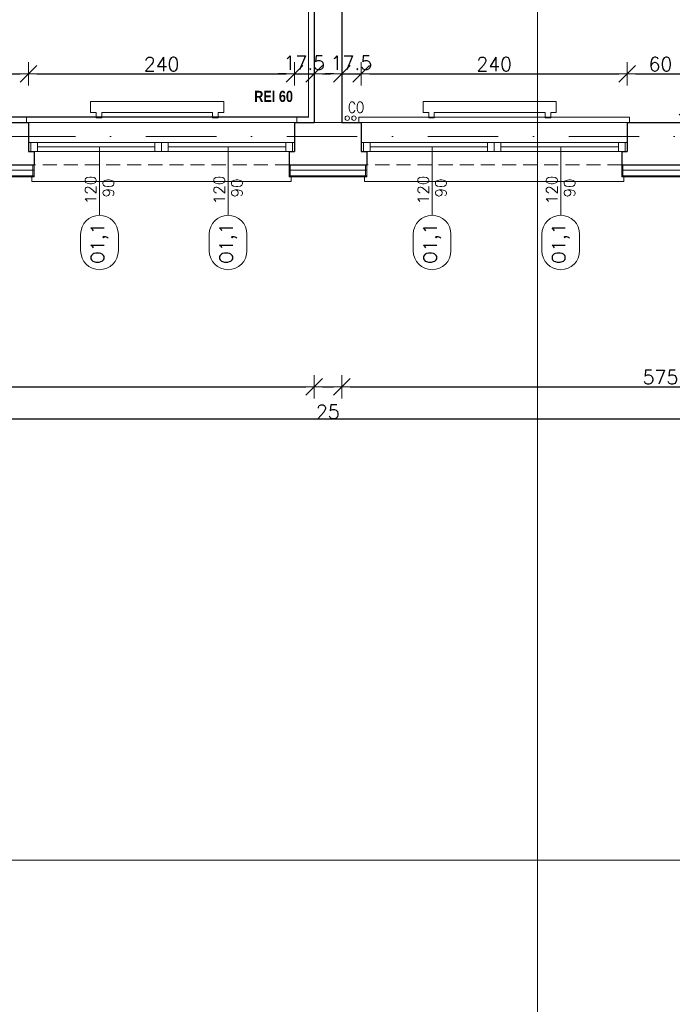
# Model space of a CAD drawing. Header units: millimetres. Extents: x 23192 to 177760, y -399809 to -79279.
# Tile 95 of 256: x 50813 to 51402, y -196383 to -195495. Entities that reach past the tile are written whole.
import ezdxf
from ezdxf.enums import TextEntityAlignment as Align

# ---------------------------------------------------------------- set-up
doc = ezdxf.new("R2010")
doc.units = ezdxf.units.MM
for name, pattern in [('2_3', [1, 0.5, -0.5]), ('DASHDOT', [25.4, 12.7, -6.35, 0, -6.35]), ('HIDDEN', [9.525, 6.35, -3.175])]:
    doc.linetypes.add(name, pattern=pattern)
doc.layers.get('0').update_dxf_attribs({"lineweight": 0})
for name, color, linetype, lineweight in [('! WYPOSAŻENIE', 252, 'Continuous', 5), ('!! 0_ Istn-okna', 6, 'Continuous', 13), ('!! 0_ Istn-sciany', 3, 'Continuous', 30), ('!! 0_ Istn-widok', 1, 'Continuous', 15), ('!! 0_Istn-armatura', 6, 'Continuous', 9), ('!! 0_Istn-cienka', 4, 'Continuous', 9), ('!! 0_Opis_okna', 8, 'Continuous', 15), ('!! 0_Osie', 1, 'DASHDOT', 13), ('!! 1  WYDZIELENIE PPOŻ', 252, 'Continuous', 0), ('!! 1_ tynk zewn  - nowy', 21, 'Continuous', 20), ('!! 2_ remont Ocieplenie', 4, 'ZIGZAG', 5), ('!! wymiary osi', 250, 'Continuous', 9), ('0-osie-liniA', 14, 'DASHDOT', 5)]:
    doc.layers.add(name, color=color, linetype=linetype, lineweight=lineweight)
for name, color, linetype, lineweight, plot in [('!! 0_Istn-grzejniki', 7, 'Continuous', 0, False), ('!! 0_ramki', 66, 'Continuous', 9, False), ('Powierzchnia', 140, 'Continuous', 5, False)]:
    doc.layers.add(name, color=color, linetype=linetype, lineweight=lineweight, plot=plot)
doc.styles.add('ARCHETYP', font='romans.shx', dxfattribs={"height": 15})
doc.styles.add('STYLE7', font='ARIALNB.TTF')
doc.styles.add('TXT', font='simplex.shx')
doc.linetypes.add('ZIGZAG', pattern='A,0.00254,-5.08,[131,ltypeshp.shx,S=5.08,R=0,X=-5.08,Y=0],-10.16,[131,ltypeshp.shx,S=5.08,R=180,X=5.08,Y=0],-5.08', length=20.32254)
doc.dimstyles.new('DIM50', dxfattribs={"dimscale": 5, "dimtxt": 2.5, "dimasz": 1.5, "dimexe": 0, "dimexo": 0, "dimgap": 0.5, "dimtad": 1, "dimdec": 4, "dimrnd": 0.5, "dimdsep": 46, "dimtxsty": 'TXT', "dimblk1": 'TICK1', "dimblk2": 'TICK1', "dimsah": 1, "dimcen": 0, "dimse1": 1, "dimse2": 1, "dimclrd": 1, "dimclre": 7, "dimclrt": 9, "dimadec": 0, "dimazin": 0, "dimtfac": 1, "dimtdec": 4, "dimtmove": 2, "dimatfit": 3, "dimldrblk": 'TICK1', "dimfxl": 1, "dimtolj": 1, "dimarcsym": 0})

# ---------------------------------------------------------------- blocks, each defined once
blk = doc.blocks.new('BLOK OSI')
at = {"layer": '0-osie-liniA', "ltscale": 5}
blk.add_lwpolyline([(48639.33021, -195663.0883), (55424.2848, -195663.0883)], dxfattribs=at)
blk = doc.blocks.new('1_ok-opis')
blk.add_line((0, 111.61), (0, 50))
for points in [[(-17, 128.61), (-17, 143.61)], [(17, 128.61), (17, 143.61)]]:
    blk.add_lwpolyline(points)
for centre, start, end in [((0, 143.61), 0, 180), ((0, 128.61), 180, 0)]:
    blk.add_arc(centre, 17, start, end)
at = {"style": 'ARCHETYP'}
for tag, height, rotation, p in [('NR', 12, 90, (0, 136.9)), ('NR', 12, 270, (0, 136.9)), ('SZEROKOŚĆ', 10, 90, (-8, 78.29)), ('WYSOKOŚĆ', 10, 270, (-8, 78.29)), ('WYSOKOŚĆ', 10, 90, (8, 78.29)), ('SZEROKOŚĆ', 10, 270, (8, 78.29))]:
    blk.add_attdef(tag, text='', height=height, rotation=rotation, dxfattribs=at).set_placement(p, align=Align.MIDDLE)
blk = doc.blocks.new('TICK1')
at = {"color": 0}
for p, q in [((0, -1.4), (0, 1.4)), ((0, 0), (-1, 0))]:
    blk.add_line(p, q, dxfattribs=at)
at = {"color": 2}
blk.add_line((-1, -1), (1, 1), dxfattribs=at)
blk = doc.blocks.new('*D2307')
at = {"layer": '!! wymiary osi', "color": 1, "lineweight": -2, "transparency": 16777216}
blk.add_line((48888.21, -195854.74), (51948.21, -195854.74), dxfattribs=at)
at = {"layer": 'DEFPOINTS', "color": 0, "transparency": 16777216}
for p in [(48880.71, -195636.59), (51955.71, -195636.59), (51955.71, -195854.74)]:
    blk.add_point(p, dxfattribs=at)
at = {"layer": '!! wymiary osi', "color": 1, "lineweight": -2, "transparency": 16777216, "xscale": 7.5, "yscale": 7.5, "zscale": 7.5, "rotation": 180}
blk.add_blockref('TICK1', (48880.71, -195854.74), dxfattribs=at)
at = {"layer": '!! wymiary osi', "color": 1, "lineweight": -2, "transparency": 16777216, "xscale": 7.5, "yscale": 7.5, "zscale": 7.5}
blk.add_blockref('TICK1', (51955.71, -195854.74), dxfattribs=at)
at = {"layer": '!! wymiary osi', "color": 9, "transparency": 16777216, "insert": (50418.21, -195845.99), "char_height": 12.5, "attachment_point": 5, "style": 'TXT'}
blk.add_mtext('\\A1;3075', dxfattribs=at)
blk = doc.blocks.new('*D2323')
at = {"layer": '!! wymiary osi', "color": 1, "lineweight": -2, "transparency": 16777216}
blk.add_line((50503.21, -195825.86), (51071.21, -195825.86), dxfattribs=at)
at = {"layer": 'DEFPOINTS', "color": 0, "transparency": 16777216}
for p in [(50495.71, -195587.59), (51078.71, -195587.59), (51078.71, -195825.86)]:
    blk.add_point(p, dxfattribs=at)
at = {"layer": '!! wymiary osi', "color": 1, "lineweight": -2, "transparency": 16777216, "xscale": 7.5, "yscale": 7.5, "zscale": 7.5, "rotation": 180}
blk.add_blockref('TICK1', (50495.71, -195825.86), dxfattribs=at)
at = {"layer": '!! wymiary osi', "color": 1, "lineweight": -2, "transparency": 16777216, "xscale": 7.5, "yscale": 7.5, "zscale": 7.5}
blk.add_blockref('TICK1', (51078.71, -195825.86), dxfattribs=at)
at = {"layer": '!! wymiary osi', "color": 9, "transparency": 16777216, "insert": (50787.21, -195817.11), "char_height": 12.5, "attachment_point": 5, "style": 'TXT'}
blk.add_mtext('\\A1;583', dxfattribs=at)
blk = doc.blocks.new('*D2324')
at = {"layer": '!! wymiary osi', "color": 1, "lineweight": -2, "transparency": 16777216}
blk.add_line((51086.21, -195825.86), (51096.21, -195825.86), dxfattribs=at)
at = {"layer": 'DEFPOINTS', "color": 0, "transparency": 16777216}
for p in [(51078.71, -195587.59), (51103.71, -195587.59), (51103.71, -195825.86)]:
    blk.add_point(p, dxfattribs=at)
at = {"layer": '!! wymiary osi', "color": 1, "lineweight": -2, "transparency": 16777216, "xscale": 7.5, "yscale": 7.5, "zscale": 7.5, "rotation": 180}
blk.add_blockref('TICK1', (51078.71, -195825.86), dxfattribs=at)
at = {"layer": '!! wymiary osi', "color": 1, "lineweight": -2, "transparency": 16777216, "xscale": 7.5, "yscale": 7.5, "zscale": 7.5}
blk.add_blockref('TICK1', (51103.71, -195825.86), dxfattribs=at)
at = {"layer": '!! wymiary osi', "color": 9, "transparency": 16777216, "insert": (51091.21, -195848.36), "char_height": 12.5, "attachment_point": 5, "style": 'TXT'}
blk.add_mtext('\\A1;25', dxfattribs=at)
blk = doc.blocks.new('*D2325')
at = {"layer": '!! wymiary osi', "color": 1, "lineweight": -2, "transparency": 16777216}
blk.add_line((51111.21, -195825.86), (51671.21, -195825.86), dxfattribs=at)
at = {"layer": 'DEFPOINTS', "color": 0, "transparency": 16777216}
for p in [(51103.71, -195587.59), (51678.71, -195587.59), (51678.71, -195825.86)]:
    blk.add_point(p, dxfattribs=at)
at = {"layer": '!! wymiary osi', "color": 1, "lineweight": -2, "transparency": 16777216, "xscale": 7.5, "yscale": 7.5, "zscale": 7.5, "rotation": 180}
blk.add_blockref('TICK1', (51103.71, -195825.86), dxfattribs=at)
at = {"layer": '!! wymiary osi', "color": 1, "lineweight": -2, "transparency": 16777216, "xscale": 7.5, "yscale": 7.5, "zscale": 7.5}
blk.add_blockref('TICK1', (51678.71, -195825.86), dxfattribs=at)
at = {"layer": '!! wymiary osi', "color": 9, "transparency": 16777216, "insert": (51391.21, -195817.11), "char_height": 12.5, "attachment_point": 5, "style": 'TXT'}
blk.add_mtext('\\A1;575', dxfattribs=at)
blk = doc.blocks.new('*D2366')
at = {"layer": '!! wymiary osi', "color": 1, "lineweight": -2, "transparency": 16777216}
blk.add_line((50768.72, -195543.73), (50813.72, -195543.73), dxfattribs=at)
at = {"layer": 'DEFPOINTS', "color": 0, "transparency": 16777216}
for p in [(50821.22, -195543.73), (50761.22, -195587.59), (50821.22, -195587.59)]:
    blk.add_point(p, dxfattribs=at)
at = {"layer": '!! wymiary osi', "color": 1, "lineweight": -2, "transparency": 16777216, "xscale": 7.5, "yscale": 7.5, "zscale": 7.5, "rotation": 180}
blk.add_blockref('TICK1', (50761.22, -195543.73), dxfattribs=at)
at = {"layer": '!! wymiary osi', "color": 1, "lineweight": -2, "transparency": 16777216, "xscale": 7.5, "yscale": 7.5, "zscale": 7.5}
blk.add_blockref('TICK1', (50821.22, -195543.73), dxfattribs=at)
at = {"layer": '!! wymiary osi', "color": 9, "transparency": 16777216, "insert": (50791.22, -195534.98), "char_height": 12.5, "attachment_point": 5, "style": 'TXT'}
blk.add_mtext('\\A1;60', dxfattribs=at)
blk = doc.blocks.new('*D2367')
at = {"layer": '!! wymiary osi', "color": 1, "lineweight": -2, "transparency": 16777216}
blk.add_line((50828.72, -195543.73), (51053.72, -195543.73), dxfattribs=at)
at = {"layer": 'DEFPOINTS', "color": 0, "transparency": 16777216}
for p in [(51061.22, -195543.73), (50821.22, -195587.59), (51061.22, -195587.59)]:
    blk.add_point(p, dxfattribs=at)
at = {"layer": '!! wymiary osi', "color": 1, "lineweight": -2, "transparency": 16777216, "xscale": 7.5, "yscale": 7.5, "zscale": 7.5, "rotation": 180}
blk.add_blockref('TICK1', (50821.22, -195543.73), dxfattribs=at)
at = {"layer": '!! wymiary osi', "color": 1, "lineweight": -2, "transparency": 16777216, "xscale": 7.5, "yscale": 7.5, "zscale": 7.5}
blk.add_blockref('TICK1', (51061.22, -195543.73), dxfattribs=at)
at = {"layer": '!! wymiary osi', "color": 9, "transparency": 16777216, "insert": (50941.22, -195534.98), "char_height": 12.5, "attachment_point": 5, "style": 'TXT'}
blk.add_mtext('\\A1;240', dxfattribs=at)
blk = doc.blocks.new('*D2368')
at = {"layer": '!! wymiary osi', "color": 1, "lineweight": -2, "transparency": 16777216}
for p, q in [((51053.72, -195543.73), (51046.22, -195543.73)), ((51061.22, -195543.73), (51078.71, -195543.73)), ((51086.21, -195543.73), (51093.71, -195543.73))]:
    blk.add_line(p, q, dxfattribs=at)
at = {"layer": 'DEFPOINTS', "color": 0, "transparency": 16777216}
for p in [(51078.71, -195543.73), (51061.22, -195587.59), (51078.71, -195587.59)]:
    blk.add_point(p, dxfattribs=at)
at = {"layer": '!! wymiary osi', "color": 1, "lineweight": -2, "transparency": 16777216, "xscale": 7.5, "yscale": 7.5, "zscale": 7.5}
blk.add_blockref('TICK1', (51061.22, -195543.73), dxfattribs=at)
at = {"layer": '!! wymiary osi', "color": 1, "lineweight": -2, "transparency": 16777216, "xscale": 7.5, "yscale": 7.5, "zscale": 7.5, "rotation": 180}
blk.add_blockref('TICK1', (51078.71, -195543.73), dxfattribs=at)
at = {"layer": '!! wymiary osi', "color": 9, "transparency": 16777216, "insert": (51069.96, -195533.73), "char_height": 12.5, "attachment_point": 5, "style": 'TXT'}
blk.add_mtext('\\A1;17.5', dxfattribs=at)
blk = doc.blocks.new('*D2369')
at = {"layer": '!! wymiary osi', "color": 1, "lineweight": -2, "transparency": 16777216}
for p, q in [((51096.21, -195543.73), (51088.71, -195543.73)), ((51103.71, -195543.73), (51121.22, -195543.73)), ((51128.72, -195543.73), (51136.22, -195543.73))]:
    blk.add_line(p, q, dxfattribs=at)
at = {"layer": 'DEFPOINTS', "color": 0, "transparency": 16777216}
for p in [(51121.22, -195543.73), (51103.71, -195587.59), (51121.22, -195587.59)]:
    blk.add_point(p, dxfattribs=at)
at = {"layer": '!! wymiary osi', "color": 1, "lineweight": -2, "transparency": 16777216, "xscale": 7.5, "yscale": 7.5, "zscale": 7.5}
blk.add_blockref('TICK1', (51103.71, -195543.73), dxfattribs=at)
at = {"layer": '!! wymiary osi', "color": 1, "lineweight": -2, "transparency": 16777216, "xscale": 7.5, "yscale": 7.5, "zscale": 7.5, "rotation": 180}
blk.add_blockref('TICK1', (51121.22, -195543.73), dxfattribs=at)
at = {"layer": '!! wymiary osi', "color": 9, "transparency": 16777216, "insert": (51112.46, -195533.73), "char_height": 12.5, "attachment_point": 5, "style": 'TXT'}
blk.add_mtext('\\A1;17.5', dxfattribs=at)
blk = doc.blocks.new('*D2370')
at = {"layer": '!! wymiary osi', "color": 1, "lineweight": -2, "transparency": 16777216}
blk.add_line((51128.72, -195543.73), (51353.72, -195543.73), dxfattribs=at)
at = {"layer": 'DEFPOINTS', "color": 0, "transparency": 16777216}
for p in [(51361.22, -195543.73), (51121.22, -195587.59), (51361.22, -195587.59)]:
    blk.add_point(p, dxfattribs=at)
at = {"layer": '!! wymiary osi', "color": 1, "lineweight": -2, "transparency": 16777216, "xscale": 7.5, "yscale": 7.5, "zscale": 7.5, "rotation": 180}
blk.add_blockref('TICK1', (51121.22, -195543.73), dxfattribs=at)
at = {"layer": '!! wymiary osi', "color": 1, "lineweight": -2, "transparency": 16777216, "xscale": 7.5, "yscale": 7.5, "zscale": 7.5}
blk.add_blockref('TICK1', (51361.22, -195543.73), dxfattribs=at)
at = {"layer": '!! wymiary osi', "color": 9, "transparency": 16777216, "insert": (51241.22, -195534.98), "char_height": 12.5, "attachment_point": 5, "style": 'TXT'}
blk.add_mtext('\\A1;240', dxfattribs=at)
blk = doc.blocks.new('*D2371')
at = {"layer": '!! wymiary osi', "color": 1, "lineweight": -2, "transparency": 16777216}
blk.add_line((51368.72, -195543.73), (51413.72, -195543.73), dxfattribs=at)
at = {"layer": 'DEFPOINTS', "color": 0, "transparency": 16777216}
for p in [(51421.22, -195543.73), (51361.22, -195587.59), (51421.22, -195587.59)]:
    blk.add_point(p, dxfattribs=at)
at = {"layer": '!! wymiary osi', "color": 1, "lineweight": -2, "transparency": 16777216, "xscale": 7.5, "yscale": 7.5, "zscale": 7.5, "rotation": 180}
blk.add_blockref('TICK1', (51361.22, -195543.73), dxfattribs=at)
at = {"layer": '!! wymiary osi', "color": 1, "lineweight": -2, "transparency": 16777216, "xscale": 7.5, "yscale": 7.5, "zscale": 7.5}
blk.add_blockref('TICK1', (51421.22, -195543.73), dxfattribs=at)
at = {"layer": '!! wymiary osi', "color": 9, "transparency": 16777216, "insert": (51391.22, -195534.98), "char_height": 12.5, "attachment_point": 5, "style": 'TXT'}
blk.add_mtext('\\A1;60', dxfattribs=at)
blk = doc.blocks.new('*D2592')
at = {"layer": '!! wymiary osi', "color": 1, "lineweight": -2, "transparency": 16777216}
blk.add_line((51415.47, -195091.09), (51415.47, -195580.09), dxfattribs=at)
at = {"layer": 'DEFPOINTS', "color": 0, "transparency": 16777216}
for p in [(51361.71, -195083.59), (51361.22, -195587.59), (51415.47, -195587.59)]:
    blk.add_point(p, dxfattribs=at)
at = {"layer": '!! wymiary osi', "color": 1, "lineweight": -2, "transparency": 16777216, "xscale": 7.5, "yscale": 7.5, "zscale": 7.5}
for p, rotation in [((51415.47, -195083.59), 90), ((51415.47, -195587.59), 270)]:
    blk.add_blockref('TICK1', p, dxfattribs=dict(at, rotation=rotation))
at = {"layer": '!! wymiary osi', "color": 9, "transparency": 16777216, "insert": (51406.72, -195335.59), "char_height": 12.5, "attachment_point": 5, "rotation": 90, "style": 'TXT'}
blk.add_mtext('\\A1;504', dxfattribs=at)

msp = doc.modelspace()

# ---------------------------------------------------------------- linework, layer by layer
at = {"layer": '!! 0_ Istn-okna'}
for points in [[(50821.21802, -195605.5883), (51061.21802, -195605.5883)], [(50821.21802, -195613.5883), (51061.21802, -195613.5883)], [(50829.21802, -195609.5883), (50935.21802, -195609.5883)], [(50947.21802, -195609.5883), (51053.21802, -195609.5883)], [(51121.21802, -195605.5883), (51361.21802, -195605.5883)], [(51121.21802, -195613.5883), (51361.21802, -195613.5883)], [(51129.21802, -195609.5883), (51235.21802, -195609.5883)], [(51247.21802, -195609.5883), (51353.21802, -195609.5883)]]:
    msp.add_lwpolyline(points, dxfattribs=at)
for points in [[(50823.21802, -195613.5883), (50829.21802, -195613.5883), (50829.21802, -195605.5883), (50823.21802, -195605.5883)], [(50935.21802, -195613.5883), (50941.21802, -195613.5883), (50941.21802, -195605.5883), (50935.21802, -195605.5883)], [(50941.21802, -195613.5883), (50947.21802, -195613.5883), (50947.21802, -195605.5883), (50941.21802, -195605.5883)], [(51053.21802, -195613.5883), (51059.21802, -195613.5883), (51059.21802, -195605.5883), (51053.21802, -195605.5883)], [(51123.21802, -195613.5883), (51129.21802, -195613.5883), (51129.21802, -195605.5883), (51123.21802, -195605.5883)], [(51235.21802, -195613.5883), (51241.21802, -195613.5883), (51241.21802, -195605.5883), (51235.21802, -195605.5883)], [(51241.21802, -195613.5883), (51247.21802, -195613.5883), (51247.21802, -195605.5883), (51241.21802, -195605.5883)], [(51353.21802, -195613.5883), (51359.21802, -195613.5883), (51359.21802, -195605.5883), (51353.21802, -195605.5883)]]:
    msp.add_lwpolyline(points, close=True, dxfattribs=at)
at = {"layer": '!! 0_ Istn-sciany'}
for points in [[(51078.71142, -194951.5883), (51078.71142, -195587.5883)], [(51103.71142, -194951.5883), (51103.71142, -195587.5883)], [(50761.21802, -195587.5883), (50821.21802, -195587.5883)], [(50821.21802, -195587.5883), (50821.21802, -195613.5883)], [(51061.21802, -195587.5883), (51078.71142, -195587.5883)], [(51061.21802, -195587.5883), (51061.21802, -195613.5883)], [(51103.71142, -195587.5883), (51121.21802, -195587.5883)], [(51121.21802, -195587.5883), (51121.21802, -195613.5883)], [(51361.21802, -195587.5883), (51421.21802, -195587.5883)], [(51361.21802, -195587.5883), (51361.21802, -195613.5883)], [(50821.21802, -195613.5883), (50826.21802, -195613.5883)], [(50826.21802, -195613.5883), (50826.21802, -195625.5883)], [(51056.21802, -195613.5883), (51061.21802, -195613.5883)], [(51056.21802, -195613.5883), (51056.21802, -195625.5883)], [(51121.21802, -195613.5883), (51126.21802, -195613.5883)], [(51126.21802, -195613.5883), (51126.21802, -195625.5883)], [(51356.21802, -195613.5883), (51361.21802, -195613.5883)], [(51356.21802, -195613.5883), (51356.21802, -195625.5883)], [(50756.21802, -195625.5883), (50826.21802, -195625.5883)], [(51056.21802, -195625.5883), (51126.21802, -195625.5883)], [(51356.21802, -195625.5883), (51426.21802, -195625.5883)]]:
    msp.add_lwpolyline(points, dxfattribs=at)
at = {"layer": '!! 0_ Istn-widok'}
for points in [[(50819.21802, -195582.5883), (51063.21802, -195582.5883)], [(50819.21802, -195587.5883), (50819.21802, -195582.5883)], [(51063.21802, -195587.5883), (51063.21802, -195582.5883)], [(51103.71142, -195587.5883), (51078.71142, -195587.5883)], [(51119.21802, -195582.5883), (51363.21802, -195582.5883)], [(51119.21802, -195587.5883), (51119.21802, -195582.5883)], [(51363.21802, -195587.5883), (51363.21802, -195582.5883)], [(50824.21802, -195635.5883), (50824.21802, -195640.5883)], [(51058.21802, -195640.5883), (50824.21802, -195640.5883)], [(51058.21802, -195635.5883), (51058.21802, -195640.5883)], [(51124.21802, -195635.5883), (51124.21802, -195640.5883)], [(51358.21802, -195640.5883), (51124.21802, -195640.5883)], [(51358.21802, -195635.5883), (51358.21802, -195640.5883)]]:
    msp.add_lwpolyline(points, dxfattribs=at)
at = {"layer": '!! 0_Istn-armatura'}
for centre in [(51108.71142, -195583.5883), (51114.71142, -195583.5883)]:
    msp.add_circle(centre, 2, dxfattribs=at)
at = {"layer": '!! 0_Istn-cienka', "linetype": 'HIDDEN', "ltscale": 2}
for points in [[(50821.21802, -195587.5883), (51061.21802, -195587.5883)], [(51121.21802, -195587.5883), (51361.21802, -195587.5883)], [(51056.21802, -195625.5883), (50826.21802, -195625.5883)], [(51356.21802, -195625.5883), (51126.21802, -195625.5883)]]:
    msp.add_lwpolyline(points, dxfattribs=at)
at = {"layer": '!! 0_Istn-grzejniki'}
for points in [[(50882.21802, -195583.42942), (50882.21802, -195578.42942), (50877.21802, -195578.42942), (50877.21802, -195568.42942), (50997.21802, -195568.42942), (50997.21802, -195578.42942), (50992.21802, -195578.42942), (50992.21802, -195583.42942), (50987.21802, -195583.42942), (50987.21802, -195578.42942), (50887.21802, -195578.42942), (50887.21802, -195583.42942)], [(51182.21802, -195583.42942), (51182.21802, -195578.42942), (51177.21802, -195578.42942), (51177.21802, -195568.42942), (51297.21802, -195568.42942), (51297.21802, -195578.42942), (51292.21802, -195578.42942), (51292.21802, -195583.42942), (51287.21802, -195583.42942), (51287.21802, -195578.42942), (51187.21802, -195578.42942), (51187.21802, -195583.42942)]]:
    msp.add_lwpolyline(points, close=True, dxfattribs=at)
at = {"layer": '!! 0_ramki'}
for points in [[(48565.42916, -193282.57641), (52765.42916, -193282.57641), (52765.42916, -196252.57641), (48565.42916, -196252.57641)], [(51280.42916, -198945.67237), (51280.42916, -194745.67237), (54250.42916, -194745.67237), (54250.42916, -198945.67237)]]:
    msp.add_lwpolyline(points, close=True, dxfattribs=at)
at = {"layer": '!! 1  WYDZIELENIE PPOŻ', "color": 20, "linetype": '2_3', "ltscale": 10, "true_color": 0xf65c09, "const_width": 1}
msp.add_lwpolyline([(50208.71142, -195582.5883), (51073.71142, -195582.5883), (51073.71142, -194956.5883), (50208.71142, -194956.5883)], close=True, dxfattribs=at)
at = {"layer": '!! 1_ tynk zewn  - nowy'}
for points in [[(50825.21802, -195625.5883), (50825.21802, -195636.5883)], [(50826.21802, -195625.5883), (50826.21802, -195636.5883)], [(51056.21802, -195625.5883), (51056.21802, -195636.5883)], [(51057.21802, -195625.5883), (51057.21802, -195636.5883)], [(51125.21802, -195625.5883), (51125.21802, -195636.5883)], [(51126.21802, -195625.5883), (51126.21802, -195636.5883)], [(51356.21802, -195625.5883), (51356.21802, -195636.5883)], [(51357.21802, -195625.5883), (51357.21802, -195636.5883)], [(50826.21802, -195635.5883), (50756.21802, -195635.5883)], [(50826.21802, -195636.5883), (50756.21802, -195636.5883)], [(51126.21802, -195635.5883), (51056.21802, -195635.5883)], [(51126.21802, -195636.5883), (51056.21802, -195636.5883)], [(51426.21802, -195635.5883), (51356.21802, -195635.5883)], [(51426.21802, -195636.5883), (51356.21802, -195636.5883)]]:
    msp.add_lwpolyline(points, dxfattribs=at)
at = {"layer": '!! 2_ remont Ocieplenie', "linetype": 'ZIGZAG', "ltscale": 0.75}
for points in [[(50826.21802, -195630.5883), (50756.21802, -195630.5883)], [(51126.21802, -195630.5883), (51056.21802, -195630.5883)], [(51426.21802, -195630.5883), (51356.21802, -195630.5883)]]:
    msp.add_lwpolyline(points, dxfattribs=at)
at = {"layer": 'Powierzchnia'}
for points in [[(50495.71142, -195587.5883), (51078.71142, -195587.5883), (51078.71142, -194951.5883), (50495.71142, -194951.5883)], [(51103.71142, -195083.5883), (51361.71142, -195083.5883), (51361.71142, -194951.5883), (51979.71142, -194951.5883), (51979.71142, -195084.98953), (51849.71142, -195084.98953), (51848.06138, -195151.5883), (51678.71142, -195151.5883), (51678.71142, -195587.5883), (51103.71142, -195587.5883)]]:
    msp.add_lwpolyline(points, close=True, dxfattribs=at)

# ---------------------------------------------------------------- block references
at = {"layer": '!! 0_Opis_okna'}
ref = msp.add_blockref('1_ok-opis', (50885.21802, -195559.5883), dxfattribs=dict(at, rotation=180))
ref.add_attrib('SZEROKOŚĆ', '120', dxfattribs={"layer": '0', "height": 10, "rotation": 90, "style": 'ARCHETYP'}).set_placement((50877.21802, -195648.30871), align=Align.MIDDLE)
ref.add_attrib('WYSOKOŚĆ', '90', dxfattribs={"layer": '0', "height": 10, "rotation": 90, "style": 'ARCHETYP'}).set_placement((50893.21802, -195646.53526), align=Align.MIDDLE)
ref.add_attrib('NR', 'O1,1', dxfattribs={"layer": '0', "height": 12, "rotation": 90, "style": 'ARCHETYP'}).set_placement((50885.21802, -195696.48975), align=Align.MIDDLE)
ref = msp.add_blockref('1_ok-opis', (51001.21802, -195559.5883), dxfattribs=dict(at, rotation=180))
ref.add_attrib('SZEROKOŚĆ', '120', dxfattribs={"layer": '0', "height": 10, "rotation": 90, "style": 'ARCHETYP'}).set_placement((50993.21802, -195648.30871), align=Align.MIDDLE)
ref.add_attrib('WYSOKOŚĆ', '90', dxfattribs={"layer": '0', "height": 10, "rotation": 90, "style": 'ARCHETYP'}).set_placement((51009.21802, -195646.53526), align=Align.MIDDLE)
ref.add_attrib('NR', 'O1,1', dxfattribs={"layer": '0', "height": 12, "rotation": 90, "style": 'ARCHETYP'}).set_placement((51001.21802, -195696.48975), align=Align.MIDDLE)
ref = msp.add_blockref('1_ok-opis', (51185.21802, -195559.5883), dxfattribs=dict(at, rotation=180))
ref.add_attrib('SZEROKOŚĆ', '120', dxfattribs={"layer": '0', "height": 10, "rotation": 90, "style": 'ARCHETYP'}).set_placement((51177.21802, -195648.30871), align=Align.MIDDLE)
ref.add_attrib('WYSOKOŚĆ', '90', dxfattribs={"layer": '0', "height": 10, "rotation": 90, "style": 'ARCHETYP'}).set_placement((51193.21802, -195646.53526), align=Align.MIDDLE)
ref.add_attrib('NR', 'O1,1', dxfattribs={"layer": '0', "height": 12, "rotation": 90, "style": 'ARCHETYP'}).set_placement((51185.21802, -195696.48975), align=Align.MIDDLE)
ref = msp.add_blockref('1_ok-opis', (51301.21802, -195559.5883), dxfattribs=dict(at, rotation=180))
ref.add_attrib('SZEROKOŚĆ', '120', dxfattribs={"layer": '0', "height": 10, "rotation": 90, "style": 'ARCHETYP'}).set_placement((51293.21802, -195648.30871), align=Align.MIDDLE)
ref.add_attrib('WYSOKOŚĆ', '90', dxfattribs={"layer": '0', "height": 10, "rotation": 90, "style": 'ARCHETYP'}).set_placement((51309.21802, -195646.53526), align=Align.MIDDLE)
ref.add_attrib('NR', 'O1,1', dxfattribs={"layer": '0', "height": 12, "rotation": 90, "style": 'ARCHETYP'}).set_placement((51301.21802, -195696.48975), align=Align.MIDDLE)
at = {"layer": '!! 0_Osie'}
msp.add_blockref('BLOK OSI', (0, 63), dxfattribs=at)

# ---------------------------------------------------------------- texts
at = {"layer": '! WYPOSAŻENIE', "color": 20, "true_color": 0xf65c09, "insert": (51024.72102, -195558.94868), "char_height": 10, "attachment_point": 1, "style": 'STYLE7'}
msp.add_mtext_dynamic_manual_height_columns('REI 60', width=58.1261145, gutter_width=75, heights=[0], dxfattribs=at)
at = {"layer": '!! 0_Istn-armatura', "style": 'ARCHETYP', "width": 0.8}
msp.add_text('CO', height=10, rotation=0.00000004, dxfattribs=at).set_placement((51109.27644, -195578.83832))

# ---------------------------------------------------------------- dimensions: what is measured, and where the dimension line sits
at = {"layer": '!! wymiary osi'}
dim = msp.add_linear_dim(base=(51415.47144, -195587.5883), p1=(51361.71142, -195083.5883), p2=(51361.21802, -195587.5883), angle=90, dimstyle='DIM50', dxfattribs=at)
dim.commit()
dim.dimension.update_dxf_attribs({"geometry": '*D2592', "text_midpoint": (51406.72144, -195335.5883)})
for base, p1, p2, picture, middle in [((51078.71142, -195543.72628), (51061.21802, -195587.5883), (51078.71142, -195587.5883), '*D2368', (51069.96472, -195533.72628)), ((51121.21802, -195543.72628), (51103.71142, -195587.5883), (51121.21802, -195587.5883), '*D2369', (51112.46472, -195533.72628)), ((50821.21802, -195543.72628), (50761.21802, -195587.5883), (50821.21802, -195587.5883), '*D2366', (50791.21802, -195534.97628)), ((51061.21802, -195543.72628), (50821.21802, -195587.5883), (51061.21802, -195587.5883), '*D2367', (50941.21802, -195534.97628)), ((51361.21802, -195543.72628), (51121.21802, -195587.5883), (51361.21802, -195587.5883), '*D2370', (51241.21802, -195534.97628)), ((51421.21802, -195543.72628), (51361.21802, -195587.5883), (51421.21802, -195587.5883), '*D2371', (51391.21802, -195534.97628)), ((51078.71142, -195825.85653), (50495.71142, -195587.5883), (51078.71142, -195587.5883), '*D2323', (50787.21142, -195817.10653)), ((51103.71142, -195825.85653), (51078.71142, -195587.5883), (51103.71142, -195587.5883), '*D2324', (51091.21142, -195848.35653)), ((51678.71142, -195825.85653), (51103.71142, -195587.5883), (51678.71142, -195587.5883), '*D2325', (51391.21142, -195817.10653)), ((51955.71142, -195854.73717), (48880.71142, -195636.5883), (51955.71142, -195636.5883), '*D2307', (50418.21142, -195845.98717))]:
    dim = msp.add_linear_dim(base=base, p1=p1, p2=p2, dimstyle='DIM50', dxfattribs=at)
    dim.commit()
    dim.dimension.update_dxf_attribs({"geometry": picture, "text_midpoint": middle})

doc.saveas('drawing.dxf')
